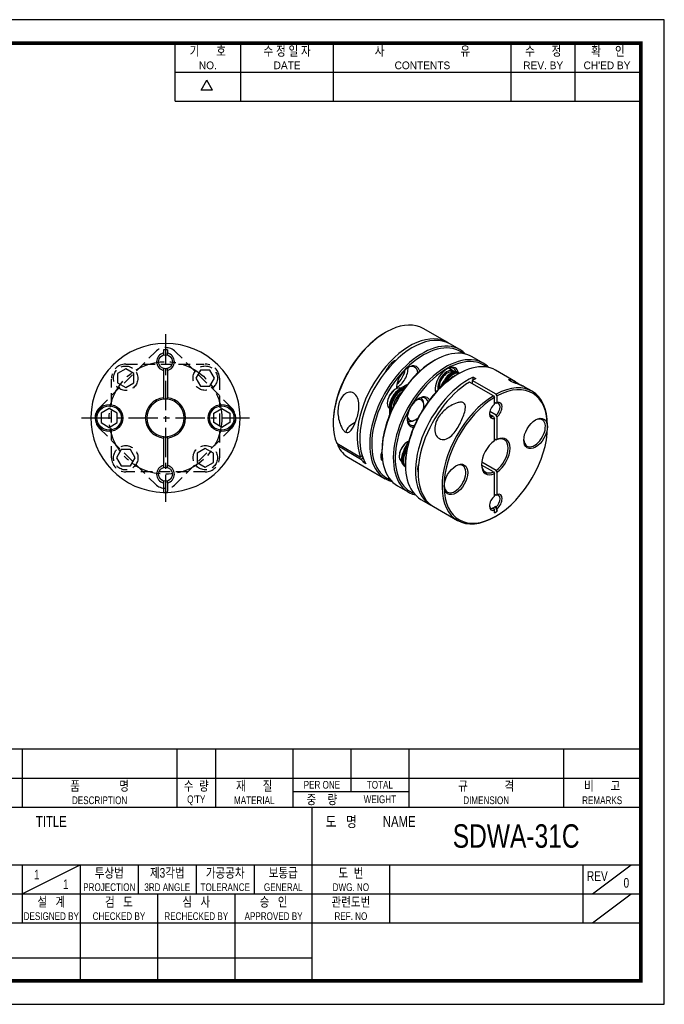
# Model space of a CAD drawing. Header units: millimetres. Extents: x 0 to 297, y 0 to 210.
# Tile 2 of 2: x 160 to 297, y 0 to 210. Entities that reach past the tile are written whole.
import ezdxf
from ezdxf.enums import TextEntityAlignment as Align

# ---------------------------------------------------------------- set-up
doc = ezdxf.new("R2010")
doc.units = ezdxf.units.MM
doc.header["$LTSCALE"] = 5
doc.linetypes.add('CENTER', pattern=[2, 1.25, -0.25, 0.25, -0.25])
doc.linetypes.add('DASHED', pattern=[0.75, 0.5, -0.25])
doc.layers.get('0').update_dxf_attribs({"linetype": 'CONTINUOUS'})
for name, color, linetype in [('BM', 2, 'CONTINUOUS'), ('CT', 1, 'CENTER'), ('D', 7, 'CONTINUOUS'), ('HD', 4, 'DASHED')]:
    doc.layers.add(name, color=color, linetype=linetype)
doc.styles.get("Standard").update_dxf_attribs({"font": 'Gulim.ttf', "width": 0.8, "height": 3})

msp = doc.modelspace()

# ---------------------------------------------------------------- linework, layer by layer
for p, q in [((192.7139, 192.6407), (192.7139, 205)), ((206.7211, 192.6407), (206.7211, 205)), ((226.4959, 192.6407), (226.4959, 205)), ((264.3976, 192.6407), (264.3976, 205)), ((277.9928, 192.6407), (277.9928, 205)), ((192.7139, 198.8204), (291.588, 198.8204)), ((198.2565, 194.9765), (199.4924, 197.1172)), ((200.7283, 194.9765), (199.4924, 197.1172)), ((200.7283, 194.9765), (198.2565, 194.9765)), ((192.7139, 192.6407), (291.588, 192.6407)), ((292, 54.437), (147.8086, 54.437)), ((160.1679, 54.437), (160.1679, 42.0778)), ((193.1259, 54.437), (193.1259, 42.0778)), ((201.3654, 54.437), (201.3654, 42.0778)), ((217.8444, 54.437), (217.8444, 42.0778)), ((230.2037, 54.437), (230.2037, 45.3736)), ((242.563, 54.437), (242.563, 42.0778)), ((275.521, 54.437), (275.521, 42.0778)), ((147.8086, 48.2574), (292, 48.2574)), ((217.8444, 45.3736), (242.563, 45.3736)), ((147.8086, 42.0778), (292, 42.0778)), ((221.9642, 5), (221.9642, 42.0778)), ((147.8086, 29.7185), (292, 29.7185)), ((160.1679, 23.5389), (172.5271, 29.7185)), ((160.1679, 29.7185), (160.1679, 17.3593)), ((172.5271, 29.7185), (172.5271, 5)), ((184.8864, 29.7185), (184.8864, 23.5389)), ((197.2457, 29.7185), (197.2457, 23.5389)), ((209.6049, 29.7185), (209.6049, 23.5389)), ((238.4432, 29.7185), (238.4432, 17.3593)), ((279.6407, 29.7185), (279.6407, 17.3593)), ((281.7006, 23.5389), (289.9401, 29.7185)), ((147.8086, 23.5389), (221.9642, 23.5389)), ((189.0061, 23.5389), (189.0061, 5)), ((205.4852, 23.5389), (205.4852, 5)), ((221.9642, 23.5389), (292, 23.5389)), ((281.7006, 17.3593), (289.9401, 23.5389)), ((147.8086, 17.3593), (292, 17.3593)), ((147.8086, 9.8798), (221.9642, 9.8798))]:
    msp.add_line(p, q)
msp.add_lwpolyline([(297, 210), (0, 210), (0, 0), (297, 0)], close=True)
msp.add_lwpolyline([(292, 205, 0.8, 0.8, 0), (5, 205, 0.8, 0.8, 0), (5, 5, 0.8, 0.8, 0), (292, 5, 0.8, 0.8, 0)], format="xyseb", close=True)
at = {"layer": 'BM', "ltscale": 25.4}
for p, q in [((237.6755, 143.343), (237.4634, 143.2206)), ((250.7167, 141.1911), (245.6255, 144.1305)), ((253.4037, 139.6398), (251.2824, 140.8645)), ((191.0872, 139.5549), (190.2872, 139.5549)), ((190.2872, 139.5549), (190.2872, 138.9123)), ((190.2872, 138.9123), (190.2872, 138.5006)), ((191.0872, 139.5549), (191.0872, 138.9123)), ((191.0872, 138.5006), (191.0872, 138.9123)), ((248.07, 137.3418), (247.8579, 137.2193)), ((258.4242, 136.7412), (256.02, 138.1293)), ((190.2872, 135.6092), (190.2872, 135.1975)), ((190.2872, 135.1975), (190.2872, 129.3363)), ((191.0872, 135.1975), (191.0872, 135.6092)), ((191.0872, 135.1975), (191.0872, 129.3363)), ((250.757, 134.6473), (250.6863, 134.6065)), ((252.0863, 135.0718), (251.0492, 135.6706)), ((253.0905, 134.4432), (252.8783, 134.3207)), ((253.0775, 134.7474), (253.2897, 134.625)), ((253.2897, 134.625), (253.3505, 134.5899)), ((253.2897, 134.625), (253.3505, 134.5899)), ((265.2909, 132.7767), (261.0405, 135.2307)), ((249.1402, 131.4089), (250.0628, 133.0069)), ((249.7702, 132.0102), (250.2749, 132.8844)), ((249.7702, 132.0102), (250.2749, 132.8844)), ((250.0628, 133.0069), (250.2749, 132.8844)), ((250.2749, 132.8844), (250.4871, 132.7619)), ((250.3471, 132.5194), (250.4871, 132.7619)), ((252.0652, 133.8921), (251.9944, 133.8513)), ((260.5858, 129.7851), (255.4946, 132.7245)), ((261.1515, 130.1117), (256.0603, 133.0511)), ((256.0603, 133.0511), (256.0603, 132.3979)), ((256.2724, 133.7729), (256.8381, 133.4463)), ((256.2724, 133.1651), (256.2724, 133.7729)), ((239.7365, 131.212), (239.6658, 131.1712)), ((242.151, 132.0873), (240.5497, 131.1628)), ((240.7618, 131.0403), (240.5497, 131.1628)), ((241.814, 131.6478), (240.7618, 131.0403)), ((241.814, 131.6478), (240.7618, 131.0403)), ((240.974, 130.9179), (240.7618, 131.0403)), ((241.5019, 131.2226), (240.974, 130.9179)), ((248.2492, 130.8208), (248.4574, 130.7006)), ((248.9892, 131.6671), (248.9892, 131.5855)), ((268.8186, 130.74), (267.1172, 131.7223)), ((190.2872, 129.3363), (190.2872, 129.0349)), ((191.0872, 129.0349), (191.0872, 129.3363)), ((237.9688, 128.2318), (237.9688, 128.1502)), ((245.1671, 129.2687), (245.0492, 129.3367)), ((260.5858, 129.7851), (260.7979, 129.4176)), ((260.7979, 127.9989), (260.7979, 129.4176)), ((260.7979, 128.4005), (261.1515, 128.1964)), ((261.3636, 129.7442), (261.1515, 130.1117)), ((261.1515, 128.1964), (261.3636, 128.3255)), ((261.3636, 128.3255), (261.3636, 129.7442)), ((238.418, 127.4706), (238.418, 125.6216)), ((238.6301, 127.3481), (238.418, 127.4706)), ((238.8423, 127.2256), (238.6301, 127.3481)), ((238.6301, 127.3481), (238.6301, 126.1332)), ((238.6301, 127.3481), (238.6301, 126.1332)), ((238.8423, 127.2256), (238.8423, 126.6161)), ((245.747, 127.7419), (245.747, 127.9869)), ((261.1515, 125.6665), (259.8157, 126.4377)), ((226.4325, 124.1145), (226.4325, 123.8696)), ((242.2492, 124.487), (242.3671, 124.4189)), ((243.7671, 124.5576), (243.9792, 124.6801)), ((260.5858, 125.3399), (259.7732, 125.8091)), ((260.5858, 125.3399), (260.7979, 124.9658)), ((260.7979, 120.1801), (260.7979, 124.9658)), ((261.3636, 125.2924), (261.1515, 125.6665)), ((261.3636, 120.5067), (261.3636, 125.2924)), ((272.1116, 123.2164), (272.1116, 123.4613)), ((190.2872, 121.075), (190.2872, 120.7735)), ((190.2872, 120.7735), (190.2872, 114.9123)), ((191.0872, 120.7735), (191.0872, 121.075)), ((191.0872, 120.7735), (191.0872, 114.9123)), ((241.5775, 118.3099), (242.5002, 119.908)), ((242.2717, 119.9504), (242.201, 119.9096)), ((260.7979, 120.5872), (261.1515, 120.3831)), ((261.1515, 120.3831), (261.3636, 120.5067)), ((227.1798, 119.6471), (232.2709, 116.7077)), ((227.4007, 119.5195), (227.3798, 119.4974)), ((227.3798, 119.4974), (227.3958, 119.1681)), ((227.3958, 119.1681), (232.4869, 116.2288)), ((236.827, 118.1133), (236.827, 117.8683)), ((241.5775, 118.3099), (241.7897, 118.1875)), ((241.7897, 118.1875), (242.2944, 119.0617)), ((241.7897, 118.1875), (242.2944, 119.0617)), ((241.7897, 118.1875), (242.0018, 118.065)), ((242.0018, 118.065), (242.1418, 118.3075)), ((229.7255, 116.5909), (237.5037, 112.1002)), ((232.2709, 116.7077), (232.5942, 117.0486)), ((232.4869, 116.2288), (232.7758, 116.5333)), ((233.0685, 115.8702), (232.827, 115.6155)), ((233.3927, 115.2889), (232.827, 115.6155)), ((240.504, 116.9702), (240.504, 116.8885)), ((241.8121, 116.2149), (241.8121, 116.1333)), ((261.1515, 113.8839), (258.0771, 115.6589)), ((190.2872, 114.9123), (190.2872, 114.5006)), ((191.0872, 114.5006), (191.0872, 114.9123)), ((241.5775, 114.8289), (241.7897, 114.7064)), ((241.7897, 114.7064), (241.8505, 114.6713)), ((241.8505, 114.6713), (241.7897, 114.7064)), ((241.8475, 115.2147), (241.8475, 114.9698)), ((260.5858, 113.5573), (258.0544, 115.0188)), ((260.5858, 113.5573), (260.7979, 113.1887)), ((261.3636, 113.5153), (261.1515, 113.8839)), ((261.3636, 108.7296), (261.3636, 113.5153)), ((190.2872, 111.6092), (190.2872, 111.1975)), ((191.0872, 111.1975), (191.0872, 111.6092)), ((244.5015, 113.3886), (244.5345, 113.3696)), ((260.7979, 108.403), (260.7979, 113.1887)), ((190.2872, 111.1975), (190.2872, 109.46)), ((190.2872, 109.46), (190.2872, 109.1599)), ((191.0872, 111.1975), (191.0872, 109.46)), ((191.0872, 109.1599), (191.0872, 109.46)), ((240.12, 110.5897), (242.5242, 109.2016)), ((245.1405, 107.6911), (247.2618, 106.4664)), ((260.7979, 108.8046), (261.1515, 108.6004)), ((261.1515, 108.6004), (261.3636, 108.7296)), ((247.8275, 106.1398), (252.9186, 103.2004)), ((260.5858, 105.744), (260.3915, 105.8562)), ((260.5858, 105.744), (260.7979, 105.3699)), ((260.7979, 104.8452), (260.7979, 105.3699)), ((260.7979, 104.8452), (261.3636, 105.1718)), ((261.1515, 106.0706), (260.9572, 106.1828)), ((261.3636, 105.6965), (261.1515, 106.0706)), ((261.3636, 105.1718), (261.3636, 105.6965)), ((260.8686, 103.9879), (261.0808, 104.1104))]:
    msp.add_line(p, q, dxfattribs=at)
for points in [[(178.6872, 127.0549), (176.9551, 126.0549), (176.9551, 124.0549), (178.6872, 123.0549), (180.4192, 124.0549), (180.4192, 126.0549)], [(202.6872, 127.0549), (204.4192, 126.0549), (204.4192, 124.0549), (202.6872, 123.0549), (200.9551, 124.0549), (200.9551, 126.0549)]]:
    msp.add_lwpolyline(points, close=True, dxfattribs=at)
for centre, radius in [((190.6872, 137.0549), 1.5), ((178.6872, 125.0465), 2.9), ((178.6872, 125.0465), 2.6), ((202.6872, 125.0465), 2.9), ((202.6872, 125.0465), 2.6), ((190.6872, 113.0549), 1.5)]:
    msp.add_circle(centre, radius, dxfattribs=at)
for centre, radius, start, end in [((190.6872, 125.0549), 15.9, 271.441555, 268.558445), ((190.6872, 137.0549), 1.9, 102.153197, 257.846803), ((190.6872, 137.0549), 1.9, 282.153197, 77.846803), ((190.6872, 125.0549), 4.3, 95.337557, 264.662443), ((190.6872, 125.0549), 4, 95.73917, 264.26083), ((190.6872, 125.0633), 3.9916, 84.248711, 95.751289), ((190.6872, 125.0549), 4.3, 275.337557, 84.662443), ((190.6872, 125.0549), 4, 275.73917, 84.26083), ((190.6872, 125.0465), 3.9916, 264.248711, 275.751289), ((190.6872, 113.0549), 1.9, 102.153197, 257.846803), ((190.6872, 113.0549), 1.9, 282.153197, 77.846803), ((190.6872, 125.0549), 15.9, 268.556647, 271.443439), ((260.2221, 106.8028), 0.9617, 280.146403, 319.853597)]:
    msp.add_arc(centre, radius, start, end, dxfattribs=at)
for centre, major_axis, ratio, start_param, end_param in [((237.6755, 130.3607), (7.95, 13.7698), 0.57735027, 0, 2.72283102), ((237.4634, 130.4832), (7.8, 13.51), 0.57735027, 0.78539816, 2.35619449), ((242.7667, 127.4213), (-7.95, -13.7698), 0.57735027, 3.10600744, 5.86442367), ((243.3324, 127.0947), (-7.95, -13.7698), 0.57735027, 3.14159265, 5.98406368), ((245.4537, 125.87), (7.95, 13.7698), 0.57735027, 0, 3.30689125), ((245.6658, 125.7475), (-7.8, -13.51), 0.57735027, 3.05034476, 6.28318531), ((248.07, 124.3595), (-7.95, -13.7698), 0.57735027, 3.14159265, 6.28318531), ((245.4537, 125.87), (7.95, 13.7698), 0.57735027, 6.11788671, 6.28318531), ((247.8579, 124.482), (7.8, 13.51), 0.57735027, 0.78539816, 2.35619449), ((239.5266, 134.6062), (-1.625, -2.8146), 0.57735027, 3.79228233, 4.91179193), ((250.4742, 122.9714), (7.95, 13.7698), 0.57735027, 0, 3.30689125), ((250.6863, 122.849), (-7.8, -13.51), 0.57735027, 3.05034476, 6.28318531), ((253.0905, 121.4609), (-7.95, -13.7698), 0.57735027, 3.14159265, 6.28318531), ((250.4742, 122.9714), (7.95, 13.7698), 0.57735027, 6.11788671, 6.28318531), ((242.4257, 132.9324), (1.775, 3.0744), 0.57735027, 0, 2.41791102), ((240.0923, 134.2796), (-1.625, -2.8146), 0.57735027, 0.70855338, 2.43043144), ((239.5266, 134.6062), (-1.625, -2.8146), 0.57735027, 0.99345169, 2.14814096), ((242.2136, 133.0548), (-1.625, -2.8146), 0.57735027, 2.46954075, 3.88184072), ((242.4257, 132.9324), (1.775, 3.0744), 0.57735027, 5.73233674, 6.28318531), ((250.6863, 132.6469), (1.775, 3.0744), 0.57735027, 0, 2.62142239), ((250.6863, 132.6469), (-1.4, -2.4249), 0.57735027, 2.95088654, 5.72460119), ((250.757, 132.6061), (-1.25, -2.1651), 0.57735027, 3.16539407, 5.65451008), ((250.6863, 132.6469), (1.2, 2.0785), 0.57735027, 0.78539816, 2.35619449), ((251.5702, 132.1366), (-1.5074, -2.6108), 0.57735027, 3.14159265, 4.71238898), ((251.7823, 132.0141), (-1.5074, -2.6108), 0.57735027, 3.14159265, 4.71238898), ((251.7823, 132.0141), (-1.5074, -2.6108), 0.57735027, 3.14159265, 4.71238898), ((251.9944, 131.8917), (-1.5074, -2.6108), 0.57735027, 3.24811904, 4.71238898), ((250.4742, 132.7694), (-1.625, -2.8146), 0.57735027, 2.68523081, 3.88184072), ((250.6863, 132.6469), (1.775, 3.0744), 0.57735027, 5.72688875, 6.28318531), ((252.8783, 121.5834), (7.8, 13.51), 0.57735027, 0.78539816, 2.35619449), ((255.2118, 120.2362), (7.95, 13.7698), 0.57735027, 0.69091804, 3.17717786), ((255.7775, 119.9096), (7.95, 13.7698), 0.57735027, 0.81055805, 3.14159265), ((261.0808, 116.8477), (7.8, 13.51), 0.57735027, 0.811042, 7.04293963), ((251.9944, 131.8917), (1.2, 2.0785), 0.57735027, 0.78539816, 1.20754336), ((252.0652, 131.8508), (-1.25, -2.1651), 0.57735027, 3.70472252, 4.3237202), ((255.7775, 119.9096), (7.95, 13.7698), 0.57735027, 0.69091804, 0.76023828), ((260.8686, 116.9702), (-7.95, -13.7698), 0.57735027, 2.35619449, 3.90183093), ((239.7365, 129.1708), (-1.25, -2.1651), 0.57735027, 3.1980607, 6.22671726), ((239.6658, 129.2116), (1.2, 2.0785), 0.57735027, 0.78539816, 2.35619449), ((240.5497, 128.7013), (1.5074, 2.6108), 0.57735027, 0.78539816, 2.35619449), ((240.7618, 128.5788), (1.5074, 2.6108), 0.57735027, 0.78539816, 2.35619449), ((240.7618, 128.5788), (1.5074, 2.6108), 0.57735027, 0.78539816, 2.35619449), ((240.974, 128.4564), (1.5074, 2.6108), 0.57735027, 0.78539816, 2.35619449), ((240.974, 128.4564), (1.2, 2.0785), 0.57735027, 0.8140439, 2.32754875), ((241.0447, 128.4155), (-1.25, -2.1651), 0.57735027, 3.99709572, 5.42768224), ((242.2136, 133.0548), (-1.625, -2.8146), 0.57735027, 5.54293724, 5.65939166), ((250.4742, 132.7694), (-1.625, -2.8146), 0.57735027, 5.54293724, 5.87103744), ((244.6863, 126.3131), (1.775, 3.0744), 0.57735027, 0, 3.47145715), ((243.9792, 126.7213), (-1.25, -2.1651), 0.57735027, 2.0326238, 3.80465912), ((244.4742, 126.4355), (-1.625, -2.8146), 0.57735027, 2.66910015, 3.88184072), ((243.7671, 126.8438), (1.4, 2.4249), 0.57735027, 0, 0.09135643), ((243.7671, 126.8438), (1.4, 2.4249), 0.57735027, 5.49778714, 6.28318531), ((244.6863, 126.3131), (1.775, 3.0744), 0.57735027, 5.95332081, 6.28318531), ((260.8686, 116.9702), (-7.95, -13.7698), 0.57735027, 3.9521507, 7.06858347), ((260.8686, 126.7681), (-0.8, -1.3856), 0.57735027, 1.03807842, 3.67431056), ((261.0808, 126.6457), (-0.95, -1.6454), 0.57735027, 0.99751147, 3.71487751), ((261.0808, 126.6457), (0.95, 1.6454), 0.57735027, 0.99751147, 3.71487751), ((260.8686, 126.7681), (0.8, 1.3856), 0.57735027, 2.44603256, 3.67431056), ((231.8015, 122.0181), (2.598, 1.1716), 0.75406212, 1.4965358, 2.61609336), ((244.4742, 126.4355), (-1.625, -2.8146), 0.57735027, 5.54293724, 6.28318531), ((243.9792, 126.7213), (-1.25, -2.1651), 0.57735027, 5.62011884, 6.28318531), ((243.7671, 126.8438), (1.4, 2.4249), 0.57735027, 3.05023623, 3.92699082), ((243.9792, 126.7213), (-1.25, -2.1651), 0.57735027, 0, 1.10896886), ((269.3539, 121.8692), (-1.625, -2.8146), 0.57735027, 0, 3.88184072), ((244.4742, 126.4355), (-1.625, -2.8146), 0.57735027, 0, 0.4724925), ((242.2717, 117.9092), (-1.25, -2.1651), 0.57735027, 3.77026788, 6.25938389), ((242.201, 117.95), (1.2, 2.0785), 0.57735027, 0.78539816, 2.35619449), ((261.0808, 116.8477), (2.15, 3.7239), 0.57735027, 0.8785561, 3.83383288), ((260.8686, 116.9702), (-2, -3.4641), 0.57735027, 0.88556558, 3.8268234), ((261.0808, 116.8477), (-2.15, -3.7239), 0.57735027, 0.8785561, 3.83383288), ((269.3539, 121.8692), (-1.625, -2.8146), 0.57735027, 5.54293724, 6.28318531), ((237.6755, 130.3607), (7.95, 13.7698), 0.57735027, 2.77315079, 3.14159265), ((237.8235, 117.4784), (0.9, 1.5588), 0.57735027, 1.68467856, 3.19051551), ((243.0849, 117.4397), (-1.5074, -2.6108), 0.57735027, 4.71238898, 6.28318531), ((243.297, 117.3172), (-1.5074, -2.6108), 0.57735027, 4.71238898, 6.28318531), ((243.297, 117.3172), (-1.5074, -2.6108), 0.57735027, 4.71238898, 6.28318531), ((243.5092, 117.1947), (-1.5074, -2.6108), 0.57735027, 4.71238898, 6.17665892), ((242.7667, 127.4213), (-7.95, -13.7698), 0.57735027, 5.91474344, 5.98406368), ((237.6114, 117.6009), (-0.75, -1.299), 0.57735027, 5.59336822, 6.28318531), ((237.6114, 117.6009), (-0.75, -1.299), 0.57735027, 0, 0.07267601), ((243.5799, 117.1539), (-1.25, -2.1651), 0.57735027, 5.10105776, 5.72005544), ((243.5092, 117.1947), (1.2, 2.0785), 0.57735027, 1.93404929, 2.35619449), ((246.7265, 115.3372), (1.625, 2.8146), 0.57735027, 1.92532161, 2.66222975), ((246.3022, 115.5821), (1.4, 2.4249), 0.57735027, 2.70657874, 2.82381438), ((252.3833, 112.0712), (-1.625, -2.8146), 0.57735027, 0, 3.88184072), ((260.8686, 116.9702), (2, 3.4641), 0.57735027, 2.39302466, 3.8268234), ((291.4156, 109.3271), (-25, 43.3013), 0.57735027, 1.12233649, 1.12422587), ((245.6658, 125.7475), (-7.8, -13.51), 0.57735027, 0, 0.09124789), ((250.6863, 122.849), (-7.8, -13.51), 0.57735027, 0, 0.09124789), ((252.3833, 112.0712), (-1.625, -2.8146), 0.57735027, 5.54293724, 6.28318531), ((261.0808, 107.0498), (0.95, 1.6454), 0.57735027, 0.99751147, 3.71487751), ((260.8686, 107.1722), (-0.8, -1.3856), 0.57735027, 1.03807842, 3.67431056), ((261.0808, 107.0498), (-0.95, -1.6454), 0.57735027, 0.99751147, 3.71487751), ((260.8686, 107.1722), (0.8, 1.3856), 0.57735027, 2.44603256, 3.67431056), ((291.4156, 109.3271), (-25, 43.3013), 0.57735027, 1.31798844, 1.34020919)]:
    msp.add_ellipse(centre, major_axis=major_axis, ratio=ratio, start_param=start_param, end_param=end_param, dxfattribs=at)
for centre in [(269.566, 121.7467), (252.5955, 111.9487)]:
    msp.add_ellipse(centre, major_axis=(1.775, 3.0744), ratio=0.57735027, dxfattribs=at)
for points, knots in [([(267.1184, 131.7215), (267.0369, 131.7681), (266.8487, 131.8588), (266.3139, 132.0813), (265.945, 132.2185), (265.3111, 132.4516), (265.0831, 132.5352), (264.6151, 132.7223), (264.3673, 132.8309), (264.0075, 133.0398), (263.9191, 133.126), (263.8645, 133.2408), (263.8895, 133.2745), (264.0367, 133.3215), (264.2323, 133.2838), (264.7425, 133.0814), (265.0677, 132.9107), (265.844, 132.4493), (266.3314, 132.1383), (266.6951, 131.9283)], [0.143361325, 0.143361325, 0.143361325, 0.143361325, 0.25, 0.25, 0.375, 0.375, 0.4375, 0.4375, 0.5, 0.5, 0.5625, 0.5625, 0.625, 0.625, 0.75, 0.75, 0.875, 0.875, 1, 1, 1, 1]), ([(230.801, 130.3306), (231.1594, 130.1237), (231.4415, 129.7703), (231.8109, 128.9061), (231.8976, 128.4027), (231.9532, 126.9102), (231.7439, 125.9183), (231.2219, 124.2193), (230.9003, 123.4741), (230.3586, 122.5837), (230.1664, 122.3185), (229.8192, 122.0343), (229.6936, 121.959), (229.4019, 121.897), (229.2317, 121.9161), (228.8741, 122.1225), (228.7011, 122.3006), (228.404, 122.7026), (228.2796, 122.9209), (227.9494, 123.5961), (227.7916, 124.0621), (227.4398, 125.4771), (227.3705, 126.4357), (227.6274, 128.303), (227.9665, 129.2081), (228.8741, 130.1541), (229.2449, 130.3915), (230.0285, 130.584), (230.4427, 130.5375), (230.801, 130.3306)], [0, 0, 0, 0, 0.0625, 0.0625, 0.125, 0.125, 0.25, 0.25, 0.375, 0.375, 0.4375, 0.4375, 0.46875, 0.46875, 0.5, 0.5, 0.53125, 0.53125, 0.5625, 0.5625, 0.625, 0.625, 0.75, 0.75, 0.875, 0.875, 0.9375, 0.9375, 1, 1, 1, 1]), ([(249.0576, 120.643), (248.6992, 120.8499), (248.4198, 121.2029), (248.0862, 122.0601), (248.0355, 122.5564), (248.1742, 124.0111), (248.6372, 124.9535), (249.8646, 126.515), (250.6412, 127.1716), (251.9237, 127.9175), (252.3772, 128.1317), (253.092, 128.3443), (253.3356, 128.3965), (253.817, 128.4216), (254.0554, 128.3892), (254.4131, 128.1828), (254.5187, 128.0178), (254.626, 127.6528), (254.6334, 127.4573), (254.596, 126.8538), (254.493, 126.4387), (254.0983, 125.1691), (253.7184, 124.2981), (252.7509, 122.5693), (252.1613, 121.7131), (251.0582, 120.8052), (250.652, 120.5747), (249.8328, 120.3891), (249.4159, 120.4362), (249.0576, 120.643)], [0, 0, 0, 0, 0.0625, 0.0625, 0.125, 0.125, 0.25, 0.25, 0.375, 0.375, 0.4375, 0.4375, 0.46875, 0.46875, 0.5, 0.5, 0.53125, 0.53125, 0.5625, 0.5625, 0.625, 0.625, 0.75, 0.75, 0.875, 0.875, 0.9375, 0.9375, 1, 1, 1, 1])]:
    msp.add_open_spline(points, degree=3, knots=knots, dxfattribs=at)
msp.add_open_spline([(266.6951, 131.9283), (266.7174, 131.9155), (266.7389, 131.9032), (266.7596, 131.8914)], degree=3, dxfattribs=at)
at = {"layer": 'CT'}
for p, q in [((190.6872, 142.9549), (190.6872, 107.1549)), ((172.7872, 125.0549), (208.5872, 125.0549))]:
    msp.add_line(p, q, dxfattribs=at)
msp.add_circle((190.6872, 125.0549), 12, dxfattribs=at)
at = {"layer": 'HD'}
for p, q in [((176.5554, 127.1782), (188.5554, 139.1782)), ((204.8189, 127.1782), (192.8189, 139.1782)), ((182.2019, 136.5465), (198.9385, 136.5465)), ((179.1956, 116.5696), (179.1956, 133.3063)), ((202.1787, 133.5402), (202.1872, 116.5781)), ((176.5554, 122.9147), (188.5554, 110.9147)), ((204.8189, 122.9316), (192.8189, 110.9316)), ((199.1724, 113.5633), (182.2103, 113.5549))]:
    msp.add_line(p, q, dxfattribs=at)
for points in [[(182.2019, 135.5317), (180.4698, 134.5317), (180.4698, 132.5317), (182.2019, 131.5317), (183.9339, 132.5317), (183.9339, 134.5317)], [(201.164, 133.5402), (200.164, 135.2722), (198.164, 135.2722), (197.164, 133.5402), (198.164, 131.8081), (200.164, 131.8081)], [(180.2103, 116.5696), (181.2103, 114.8376), (183.2103, 114.8376), (184.2103, 116.5696), (183.2103, 118.3017), (181.2103, 118.3017)], [(199.1724, 114.5781), (200.9045, 115.5781), (200.9045, 117.5781), (199.1724, 118.5781), (197.4404, 117.5781), (197.4404, 115.5781)]]:
    msp.add_lwpolyline(points, close=True, dxfattribs=at)
for centre in [(182.2019, 133.5233), (199.1555, 133.5402), (182.2188, 116.5696), (199.1724, 116.5865)]:
    msp.add_circle(centre, 2.6, dxfattribs=at)
for centre, start, end in [((190.6872, 137.0465), 45, 135), ((182.2019, 133.5317), 90, 180), ((199.164, 133.5402), 0, 90), ((178.6872, 125.0465), 135, 225), ((202.6872, 125.0465), 315, 45), ((182.2103, 116.5696), 180, 270), ((199.1724, 116.5781), 270, 0), ((190.6872, 113.0633), 225, 315)]:
    msp.add_arc(centre, 3.0147, start, end, dxfattribs=at)

# ---------------------------------------------------------------- texts
at = {"layer": 'D', "width": 0.8}
for s, height, p in [('기      호', 2.05988, (199.7175, 203.3521)), ('수 정 일 자', 2.05988, (216.6085, 203.3521)), ('사                           유', 2.059877, (245.4468, 203.3521)), ('수      정', 2.05988, (271.1952, 203.3521)), ('확     인', 2.05988, (284.9964, 203.3521)), ('품              명', 2.059877, (176.6469, 46.6095)), ('수  량', 2.05988, (197.2457, 46.6095)), ('재      질', 2.05988, (209.6049, 46.6095)), ('PER ONE', 1.6479, (224.0241, 46.8155)), ('TOTAL', 1.6479, (236.3833, 46.8155)), ('규             격', 2.059877, (259.042, 46.6095)), ('비      고', 2.05988, (283.7605, 46.6095)), ('DESCRIPTION', 1.647902, (176.6469, 43.5197)), ("Q'TY", 1.6479, (197.2457, 43.5197)), ('MATERIAL', 1.6479, (209.6049, 43.5197)), ('중    량', 2.05988, (224.0241, 43.7257)), ('WEIGHT', 1.6479, (236.3833, 43.7257)), ('DIMENSION', 1.6479, (259.042, 43.5197)), ('REMARKS', 1.6479, (283.7605, 43.5197)), ('TITLE', 2.30706, (166.3475, 38.988)), ('도   명', 2.30706, (228.1438, 38.988)), ('NAME', 2.30706, (240.5031, 38.988)), ('SDWA-31C', 5, (265.4275, 35.8982)), ('투상법', 2.05988, (178.7068, 28.0706)), ('제3각법', 2.05988, (191.066, 28.0706)), ('가공공차', 2.05988, (203.4253, 28.0706)), ('보통급', 2.05988, (215.7845, 28.0706)), ('도  번', 2.05988, (230.2037, 28.0706)), ('1', 2.0599, (163.2577, 27.6586)), ('REV', 2.05988, (282.7306, 27.3497)), ('1', 2.0599, (169.4373, 25.5988)), ('PROJECTION', 1.6479, (178.7068, 24.9808)), ('3RD ANGLE', 1.6479, (191.066, 24.9808)), ('TOLERANCE', 1.6479, (203.4253, 24.9808)), ('GENERAL', 1.6479, (215.7845, 24.9808)), ('DWG. NO', 1.6479, (230.2037, 24.9808)), ('0', 2.0599, (288.9102, 25.9078)), ('설   계', 2.05988, (166.3475, 21.891)), ('검   도', 2.05988, (180.7666, 21.891)), ('심   사', 2.05988, (197.2457, 21.891)), ('승   인', 2.05988, (213.7247, 21.891)), ('관련도번', 2.05988, (230.2037, 21.891)), ('REF. NO', 1.6479, (230.2037, 18.8012))]:
    msp.add_text(s, height=height, dxfattribs=at).set_placement(p, align=Align.MIDDLE)
at = {"layer": 'D'}
for s, p in [('NO.', (199.7175, 200.2623)), ('DATE', (216.6085, 200.2623)), ('CONTENTS', (245.4468, 200.2623)), ('REV. BY', (271.1952, 200.2623)), ("CH'ED BY", (284.7904, 200.2623))]:
    msp.add_text(s, height=1.6479, dxfattribs=at).set_placement(p, align=Align.MIDDLE)
at = {"layer": 'D', "width": 0.8}
for s, height, p in [('DESIGNED BY', 1.647902, (166.3475, 17.9772)), ('CHECKED BY', 1.6479, (180.7666, 17.9772)), ('RECHECKED BY', 1.647902, (197.2457, 17.9772)), ('APPROVED BY', 1.647902, (213.7247, 17.9772))]:
    msp.add_text(s, height=height, dxfattribs=at).set_placement(p, align=Align.CENTER)

doc.saveas('drawing.dxf')
